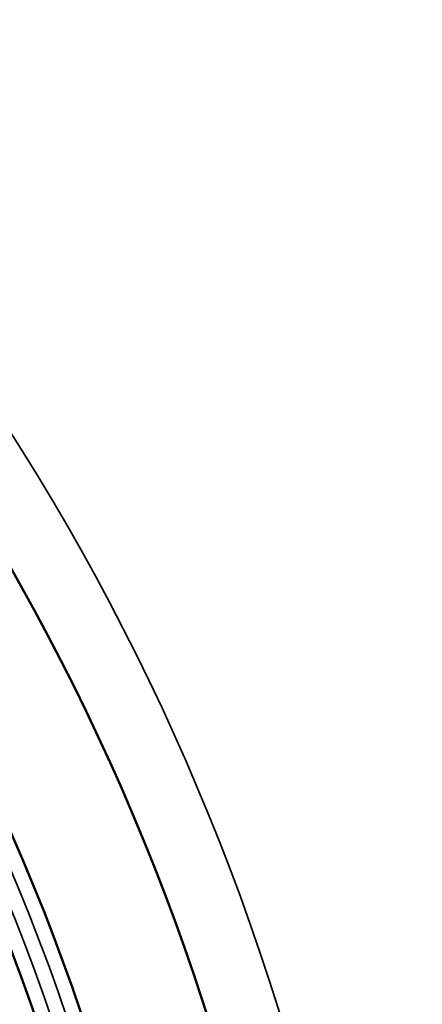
# Model space of a CAD drawing. Header units: inches. Extents: x 0 to 93.5, y 0 to 66.1.
# Tile 66 of 225: x 36.6 to 37.7, y 39.1 to 41.7. Entities that reach past the tile are written whole.
import ezdxf

# ---------------------------------------------------------------- set-up
doc = ezdxf.new("R2010")
doc.units = ezdxf.units.IN
doc.header["$LTSCALE"] = 4
doc.header["$MEASUREMENT"] = 0
doc.layers.add('Visible (ANSI)', color=7, linetype='Continuous', lineweight=50)
doc.layers.add('Visible Narrow (ANSI)', color=7, linetype='Continuous', lineweight=35)

msp = doc.modelspace()

# ---------------------------------------------------------------- linework, layer by layer
at = {"layer": 'Visible (ANSI)'}
for radius in [8.189, 6.1811, 5.8661, 5.748]:
    msp.add_circle((31.1926, 37.2174), radius, dxfattribs=at)
at = {"layer": 'Visible Narrow (ANSI)'}
for radius in [6.3662, 5.8268, 5.7874]:
    msp.add_circle((31.1926, 37.2174), radius, dxfattribs=at)

doc.saveas('drawing.dxf')
